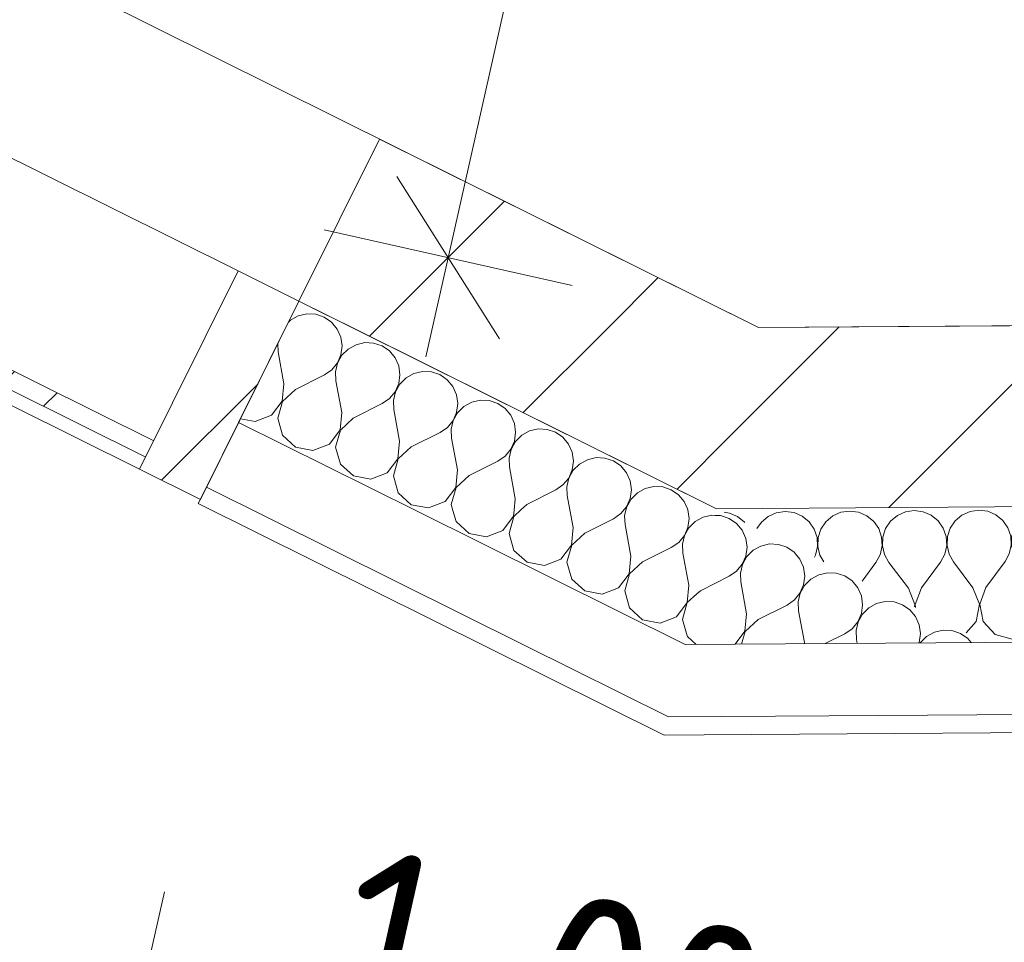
# Model space of a CAD drawing. Header units: millimetres. Extents: x -7213913 to -6985912, y 6023162 to 6205784.
# Tile 18 of 256: x -7201775 to -7200686, y 6158458 to 6159478. Entities that reach past the tile are written whole.
import ezdxf
from ezdxf.enums import TextEntityAlignment as Align

# ---------------------------------------------------------------- set-up
doc = ezdxf.new("R2010")
doc.units = ezdxf.units.MM
doc.header["$MEASUREMENT"] = 0
doc.set_wipeout_variables(frame=1)
doc.linetypes.add('Wipeout_Contour', pattern=[1000, 0, -1000])
for name, color, linetype in [('S - квартира_помещение.АР', 7, 'Continuous'), ('АР-Стены_внешние_.АР', 7, 'Continuous'), ('АР-Стены_Наружные ВИТРАЖ', 7, 'Continuous'), ('АР-Стены_Перегородки_межквартирные_200.АР', 7, 'Continuous'), ('АР-Чертеж-Размеры.АР', 7, 'Continuous')]:
    doc.layers.add(name, color=color, linetype=linetype)
for name, color, linetype, lineweight in [('S - квартира_помещение.АР_Ном._пера__120', 7, 'Continuous', 0), ('АР-Стены_внешние_.АР_Ном._пера__1', 7, 'Continuous', 0), ('АР-Стены_Наружные ВИТРАЖ_Ном._пера__120', 7, 'Continuous', 0), ('АР-Стены_Перегородки_межквартирные_200.АР_Ном._пера__1', 7, 'Continuous', 15), ('АР-Чертеж-Размеры.АР_Ном._пера__1', 7, 'Continuous', 0), ('Паспорта Зон Archicad_Ном._пера__1', 7, 'Continuous', 0)]:
    doc.layers.add(name, color=color, linetype=linetype, lineweight=lineweight)
doc.styles.add('РЎР“Р•РќР•Р\xa0Р\x98Р\xa0_РЎРўР\x98Р›Р¬_1', font='txt')
doc.styles.add('РЎР“Р•РќР•Р\xa0Р\x98Р\xa0_РЎРўР\x98Р›Р¬_2', font='calibri.ttf')
doc.styles.add('РЎР“Р•РќР•Р\xa0Р\x98Р\xa0_РЎРўР\x98Р›Р¬_3', font='GOST_Common.ttf')
doc.dimstyles.new('СГЕНЕРИР_СТИЛЬ__3', dxfattribs={"dimtxt": 200, "dimasz": 142.5, "dimexe": 0.18, "dimexo": 0.0625, "dimgap": 0, "dimtad": 1, "dimdec": 0, "dimzin": 0, "dimdsep": 46, "dimtxsty": 'РЎР“Р•РќР•Р\xa0Р\x98Р\xa0_РЎРўР\x98Р›Р¬_3', "dimblk": 'ARROWHEAD_6', "dimblk1": 'ARROWHEAD_6', "dimblk2": 'ARROWHEAD_6', "dimcen": 0.09, "dimse1": 1, "dimse2": 1, "dimclrd": 7, "dimclre": 7, "dimclrt": 7, "dimazin": 0, "dimtfac": 1, "dimtdec": 4, "dimtmove": 2, "dimatfit": 3, "dimfxl": 1, "dimtolj": 1, "dimtzin": 0, "dimarcsym": 0})
doc.dimstyles.new('СГЕНЕРИР_СТИЛЬ__6', dxfattribs={"dimtxt": 200, "dimasz": 142.5, "dimexe": 0.18, "dimexo": 0.0625, "dimgap": 0, "dimtad": 1, "dimdec": 0, "dimzin": 0, "dimdsep": 46, "dimtxsty": 'РЎР“Р•РќР•Р\xa0Р\x98Р\xa0_РЎРўР\x98Р›Р¬_3', "dimblk": 'ARROWHEAD_6', "dimblk1": 'ARROWHEAD_6', "dimblk2": 'ARROWHEAD_6', "dimcen": 0.09, "dimse1": 1, "dimse2": 1, "dimclrd": 7, "dimclre": 7, "dimclrt": 7, "dimazin": 0, "dimtfac": 1, "dimtdec": 4, "dimtmove": 0, "dimatfit": 3, "dimfxl": 1, "dimtolj": 1, "dimtzin": 0, "dimarcsym": 0})
pattern_1 = [(45, (-6566190.34, 6562677.8), (-176.776695, 176.776695), []), (45, (-6566225.7, 6562713.15), (-176.776695, 176.776695), []), (45, (-6566261.05, 6562748.5), (-176.776695, 176.776695), [])]
pattern_2 = [(45, (-6566190.34, 6562677.8), (-127.279217, 127.279217), [])]

# ---------------------------------------------------------------- blocks, each defined once
blk = doc.blocks.new('Жилая комната №3_3_24_1', base_point=(-7200326.2, 6161809.4))
at = {"layer": 'S - квартира_помещение.АР_Ном._пера__120', "color": 7, "linetype": 'Continuous', "lineweight": 0, "flags": 128}
blk.add_lwpolyline([(-7202492.3, 6159900.6), (-7200957.8, 6159137.8), (-7199124.6, 6159150.1), (-7199053.1, 6159468.7), (-7199053.4, 6159468.7), (-7198440.1, 6162199.5), (-7198537.6, 6162221.4), (-7199074.3, 6162342), (-7198909.5, 6163075.8), (-7200665.7, 6163470.3), (-7200873.8, 6162543.4), (-7201849.5, 6162762.5)], close=True, dxfattribs=at)
at = {"layer": 'Паспорта Зон Archicad_Ном._пера__1', "color": 7, "lineweight": 0, "style": 'РЎР“Р•РќР•Р\xa0Р\x98Р\xa0_РЎРўР\x98Р›Р¬_1'}
blk.add_attdef('ROOM_NUMBER', text='', height=250, rotation=347.3417, dxfattribs=at).set_placement((-7200348, 6161219.9), align=Align.MIDDLE_CENTER)
at = {"layer": 'Паспорта Зон Archicad_Ном._пера__1', "color": 7, "lineweight": 0, "style": 'РЎР“Р•РќР•Р\xa0Р\x98Р\xa0_РЎРўР\x98Р›Р¬_2'}
blk.add_attdef('ROOM_AREA', text='', height=200, rotation=347.3417, dxfattribs=at).set_placement((-7199216.2, 6159413), align=Align.MIDDLE_RIGHT)
blk = doc.blocks.new('Навесная Стена_24_1', base_point=(-6566190.3, 6562677.8))
at = {"layer": 'АР-Стены_Наружные ВИТРАЖ_Ном._пера__120', "color": 7, "linetype": 'Continuous', "lineweight": 0, "flags": 128}
for points in [[(-7201533.2, 6159200.5), (-7202437.4, 6159650)], [(-7201642.3, 6158981.1), (-7202546.4, 6159430.6)]]:
    blk.add_lwpolyline(points, dxfattribs=at)
at = {"color": 254, "linetype": 'Wipeout_Contour', "lineweight": 0, "ltscale": 37906431.25033911}
blk.add_wipeout([(-7202539.8, 6159444), (-7201635.6, 6158994.6), (-7201626.7, 6159012.5), (-7202530.9, 6159461.9)], dxfattribs=at).dxf.layer = 'АР-Стены_Наружные ВИТРАЖ'
at = {"layer": 'АР-Стены_Наружные ВИТРАЖ', "linetype": 'Continuous', "lineweight": 0, "true_color": 0x000000}
h = blk.add_hatch(dxfattribs=at)
h.set_pattern_fill('АЛЮМИНИЙ_0001', color=18, style=0, pattern_type=2)
h.set_pattern_definition(pattern_1)
h.paths.add_polyline_path([(-7202539.8, 6159444), (-7201635.6, 6158994.6), (-7201626.7, 6159012.5), (-7202530.9, 6159461.9)])
at = {"layer": 'АР-Стены_Наружные ВИТРАЖ_Ном._пера__120', "color": 7, "linetype": 'Continuous', "lineweight": 0, "flags": 128}
blk.add_lwpolyline([(-7202539.8, 6159444), (-7202530.9, 6159461.9), (-7201626.7, 6159012.5), (-7201635.6, 6158994.6)], close=True, dxfattribs=at)
at = {"color": 254, "linetype": 'Wipeout_Contour', "lineweight": 0, "ltscale": 37904422.31458461}
blk.add_wipeout([(-7201575.1, 6158947.8), (-7201466.1, 6159167.1), (-7201533.2, 6159200.5), (-7201642.3, 6158981.1)], dxfattribs=at).dxf.layer = 'АР-Стены_Наружные ВИТРАЖ'
at = {"layer": 'АР-Стены_Наружные ВИТРАЖ', "linetype": 'Continuous', "lineweight": 0, "true_color": 0x000000}
h = blk.add_hatch(dxfattribs=at)
h.set_pattern_fill('АЛЮМИНИЙ_0001', color=18, style=0, pattern_type=2)
h.set_pattern_definition(pattern_1)
h.paths.add_polyline_path([(-7201575.1, 6158947.8), (-7201466.1, 6159167.1), (-7201533.2, 6159200.5), (-7201642.3, 6158981.1)])
at = {"layer": 'АР-Стены_Наружные ВИТРАЖ_Ном._пера__120', "color": 7, "linetype": 'Continuous', "lineweight": 0, "flags": 128}
blk.add_lwpolyline([(-7201575.1, 6158947.8), (-7201642.3, 6158981.1), (-7201533.2, 6159200.5), (-7201466.1, 6159167.1)], close=True, dxfattribs=at)
blk = doc.blocks.new('Стена_117_1', base_point=(-7200981, 6159037.7))
at = {"layer": 'АР-Стены_Перегородки_межквартирные_200.АР', "linetype": 'Continuous', "lineweight": 0, "true_color": 0x000000}
h = blk.add_hatch(dxfattribs=at)
h.set_pattern_fill('БЛОКИ_БЕТОННЫЕ_ЭФФЕКТИВН_78', color=18, style=0, pattern_type=2)
h.set_pattern_definition(pattern_2)
h.paths.add_polyline_path([(-7200957.8, 6159137.8), (-7201401.2, 6159134.9), (-7201004.2, 6158937.5)])
h = blk.add_hatch(dxfattribs=at)
h.set_pattern_fill('БЛОКИ_БЕТОННЫЕ_ЭФФЕКТИВН_78', color=18, style=0, pattern_type=2)
h.set_pattern_definition(pattern_2)
h.paths.add_polyline_path([(-7200957.8, 6159137.8), (-7201004.2, 6158937.5), (-7200560.9, 6158940.5)])
h = blk.add_hatch(dxfattribs=at)
h.set_pattern_fill('БЛОКИ_БЕТОННЫЕ_ЭФФЕКТИВН_78', color=18, style=0, pattern_type=2)
h.set_pattern_definition(pattern_2)
h.paths.add_polyline_path([(-7200560.9, 6158940.5), (-7200492, 6158941), (-7200493.3, 6159141), (-7200957.8, 6159137.8)])
at = {"layer": 'АР-Стены_Перегородки_межквартирные_200.АР_Ном._пера__1', "color": 7, "linetype": 'Continuous', "lineweight": 15, "flags": 128}
for points in [[(-7201004.2, 6158937.5), (-7201401.2, 6159134.9)], [(-7200493.3, 6159141), (-7200957.8, 6159137.8)], [(-7200493.3, 6159141), (-7200492, 6158941)], [(-7201004.2, 6158937.5), (-7200492, 6158941)]]:
    blk.add_lwpolyline(points, dxfattribs=at)
blk = doc.blocks.new('Стена_118_1', base_point=(-7200981, 6159037.7))
at = {"layer": 'АР-Стены_Перегородки_межквартирные_200.АР', "linetype": 'Continuous', "lineweight": 0, "true_color": 0x000000}
h = blk.add_hatch(dxfattribs=at)
h.set_pattern_fill('БЛОКИ_БЕТОННЫЕ_ЭФФЕКТИВН_78', color=18, style=0, pattern_type=2)
h.set_pattern_definition(pattern_2)
h.paths.add_polyline_path([(-7200957.8, 6159137.8), (-7201377, 6159346.2), (-7201466.1, 6159167.1), (-7201401.2, 6159134.9)])
at = {"layer": 'АР-Стены_Перегородки_межквартирные_200.АР_Ном._пера__1', "color": 7, "linetype": 'Continuous', "lineweight": 15, "flags": 128}
for points in [[(-7201377, 6159346.2), (-7201466.1, 6159167.1)], [(-7200957.8, 6159137.8), (-7201377, 6159346.2)], [(-7201466.1, 6159167.1), (-7201401.2, 6159134.9)]]:
    blk.add_lwpolyline(points, dxfattribs=at)
blk = doc.blocks.new('*X602', base_point=(-6566190.3, 6562677.8))
at = {"layer": 'АР-Стены_внешние_.АР_Ном._пера__1', "color": 7, "linetype": 'Continuous', "lineweight": 0}
for p, q in [((-7200999.8, 6158929.8), (-7201005.9, 6158930.1)), ((-7200990.4, 6158926.7), (-7200999.8, 6158929.8)), ((-7200982.3, 6158921.1), (-7200990.4, 6158926.7)), ((-7200976, 6158913.6), (-7200982.3, 6158921.1)), ((-7200972, 6158904.6), (-7200976, 6158913.6)), ((-7200970.6, 6158894.8), (-7200972, 6158904.6)), ((-7200972, 6158885.1), (-7200970.6, 6158894.8)), ((-7200963.9, 6158891.5), (-7200970.8, 6158884.5)), ((-7200955.3, 6158896.2), (-7200963.9, 6158891.5)), ((-7200945.7, 6158898.5), (-7200955.3, 6158896.2)), ((-7200935.8, 6158898), (-7200945.7, 6158898.5)), ((-7200926.5, 6158894.9), (-7200935.8, 6158898)), ((-7200918.3, 6158889.4), (-7200926.5, 6158894.9)), ((-7200975.9, 6158876), (-7200972, 6158885.1)), ((-7200970.8, 6158884.5), (-7200975.7, 6158875.9)), ((-7200912, 6158881.8), (-7200918.3, 6158889.4)), ((-7200908, 6158872.8), (-7200912, 6158881.8)), ((-7200982.2, 6158868.4), (-7200975.9, 6158876)), ((-7200975.7, 6158875.9), (-7200977.9, 6158866.3)), ((-7200906.7, 6158863), (-7200908, 6158872.8)), ((-7201022.2, 6158846.8), (-7200990.3, 6158862.8)), ((-7200990.3, 6158862.8), (-7200982.2, 6158868.4)), ((-7200977.9, 6158866.3), (-7200977.5, 6158856.5)), ((-7200908, 6158853.3), (-7200906.7, 6158863)), ((-7200899.9, 6158859.7), (-7200906.9, 6158852.7)), ((-7200891.3, 6158864.4), (-7200899.9, 6158859.7)), ((-7200881.7, 6158866.7), (-7200891.3, 6158864.4)), ((-7200871.9, 6158866.2), (-7200881.7, 6158866.7)), ((-7200862.5, 6158863.1), (-7200871.9, 6158866.2)), ((-7200854.4, 6158857.6), (-7200862.5, 6158863.1)), ((-7200971, 6158821.3), (-7200977.5, 6158856.5)), ((-7200912, 6158844.2), (-7200908, 6158853.3)), ((-7200906.9, 6158852.7), (-7200911.7, 6158844.1)), ((-7200848.1, 6158850), (-7200854.4, 6158857.6)), ((-7200844.1, 6158841), (-7200848.1, 6158850)), ((-7201022.2, 6158846.8), (-7201026, 6158843.3)), ((-7200926.3, 6158831), (-7200918.2, 6158836.6)), ((-7200918.2, 6158836.6), (-7200912, 6158844.2)), ((-7200911.7, 6158844.1), (-7200914, 6158834.5)), ((-7200842.7, 6158831.2), (-7200844.1, 6158841)), ((-7200958.2, 6158815), (-7200926.3, 6158831)), ((-7200914, 6158834.5), (-7200913.5, 6158824.7)), ((-7200844, 6158821.5), (-7200842.7, 6158831.2)), ((-7200835.9, 6158827.9), (-7200842.9, 6158820.9)), ((-7200827.3, 6158832.7), (-7200835.9, 6158827.9)), ((-7200817.7, 6158834.9), (-7200827.3, 6158832.7)), ((-7200807.9, 6158834.5), (-7200817.7, 6158834.9)), ((-7200798.6, 6158831.3), (-7200807.9, 6158834.5)), ((-7200790.4, 6158825.8), (-7200798.6, 6158831.3)), ((-7200784.1, 6158818.2), (-7200790.4, 6158825.8)), ((-7200972.9, 6158801.9), (-7200971, 6158821.3)), ((-7200958.2, 6158815), (-7200972.6, 6158801.8)), ((-7200907.1, 6158789.5), (-7200913.5, 6158824.7)), ((-7200848, 6158812.4), (-7200844, 6158821.5)), ((-7200842.9, 6158820.9), (-7200847.7, 6158812.3)), ((-7200780.1, 6158809.2), (-7200784.1, 6158818.2)), ((-7200862.4, 6158799.2), (-7200854.3, 6158804.8)), ((-7200854.3, 6158804.8), (-7200848, 6158812.4)), ((-7200847.7, 6158812.3), (-7200850, 6158802.7)), ((-7200778.7, 6158799.4), (-7200780.1, 6158809.2)), ((-7201036.7, 6158796.8), (-7201036.5, 6158796)), ((-7201036.5, 6158796), (-7201027, 6158787.4)), ((-7200983.7, 6158787.7), (-7200972.9, 6158801.9)), ((-7200972.6, 6158801.8), (-7200976.6, 6158787.7)), ((-7200884, 6158788.3), (-7200862.4, 6158799.2)), ((-7200850, 6158802.7), (-7200849.6, 6158792.9)), ((-7200848.8, 6158788.6), (-7200849.6, 6158792.9)), ((-7200780.1, 6158789.7), (-7200778.7, 6158799.4)), ((-7200772, 6158796.1), (-7200779, 6158789.1)), ((-7200763.4, 6158800.9), (-7200772, 6158796.1)), ((-7200753.8, 6158803.1), (-7200763.4, 6158800.9)), ((-7200743.9, 6158802.7), (-7200753.8, 6158803.1)), ((-7200734.6, 6158799.5), (-7200743.9, 6158802.7)), ((-7200726.5, 6158794), (-7200734.6, 6158799.5)), ((-7200722.7, 6158789.4), (-7200726.5, 6158794)), ((-7200907.2, 6158788.2), (-7200907.1, 6158789.5)), ((-7200780.4, 6158789), (-7200780.1, 6158789.7)), ((-7200779, 6158789.1), (-7200779, 6158789))]:
    blk.add_line(p, q, dxfattribs=at)
blk = doc.blocks.new('*X603', base_point=(-6566190.3, 6562677.8))
at = {"layer": 'АР-Стены_внешние_.АР_Ном._пера__1', "color": 7, "linetype": 'Continuous', "lineweight": 0}
for p, q in [((-7201457.4, 6159152.9), (-7201467, 6159150.6)), ((-7201447.5, 6159152.4), (-7201457.4, 6159152.9)), ((-7201438.2, 6159149.3), (-7201447.5, 6159152.4)), ((-7201475.6, 6159145.8), (-7201477.8, 6159143.6)), ((-7201467, 6159150.6), (-7201475.6, 6159145.8)), ((-7201430, 6159143.7), (-7201438.2, 6159149.3)), ((-7201423.7, 6159136.1), (-7201430, 6159143.7)), ((-7201419.7, 6159127.1), (-7201423.7, 6159136.1)), ((-7201489.6, 6159119.8), (-7201489.2, 6159110.8)), ((-7201418.4, 6159117.4), (-7201419.7, 6159127.1)), ((-7201393.4, 6159121.1), (-7201403, 6159118.8)), ((-7201383.6, 6159120.6), (-7201393.4, 6159121.1)), ((-7201374.2, 6159117.5), (-7201383.6, 6159120.6)), ((-7201482.7, 6159075.7), (-7201489.2, 6159110.8)), ((-7201419.7, 6159107.6), (-7201418.4, 6159117.4)), ((-7201411.6, 6159114), (-7201418.6, 6159107.1)), ((-7201403, 6159118.8), (-7201411.6, 6159114)), ((-7201366.1, 6159111.9), (-7201374.2, 6159117.5)), ((-7201359.8, 6159104.4), (-7201366.1, 6159111.9)), ((-7201429.9, 6159091), (-7201423.6, 6159098.6)), ((-7201423.4, 6159098.5), (-7201425.7, 6159088.9)), ((-7201423.6, 6159098.6), (-7201419.7, 6159107.6)), ((-7201418.6, 6159107.1), (-7201423.4, 6159098.5)), ((-7201355.8, 6159095.3), (-7201359.8, 6159104.4)), ((-7201438, 6159085.4), (-7201429.9, 6159091)), ((-7201425.7, 6159088.9), (-7201425.2, 6159079)), ((-7201354.4, 6159085.6), (-7201355.8, 6159095.3)), ((-7201339, 6159087), (-7201347.6, 6159082.2)), ((-7201329.4, 6159089.3), (-7201339, 6159087)), ((-7201319.6, 6159088.8), (-7201329.4, 6159089.3)), ((-7201310.2, 6159085.7), (-7201319.6, 6159088.8)), ((-7201469.9, 6159069.3), (-7201438, 6159085.4)), ((-7201418.8, 6159043.9), (-7201425.2, 6159079)), ((-7201355.7, 6159075.8), (-7201354.4, 6159085.6)), ((-7201347.6, 6159082.2), (-7201354.6, 6159075.3)), ((-7201302.1, 6159080.1), (-7201310.2, 6159085.7)), ((-7201295.8, 6159072.6), (-7201302.1, 6159080.1)), ((-7201484.6, 6159056.3), (-7201482.7, 6159075.7)), ((-7201469.9, 6159069.3), (-7201484.3, 6159056.1)), ((-7201366, 6159059.2), (-7201359.7, 6159066.8)), ((-7201359.4, 6159066.7), (-7201361.7, 6159057.1)), ((-7201359.7, 6159066.8), (-7201355.7, 6159075.8)), ((-7201354.6, 6159075.3), (-7201359.4, 6159066.7)), ((-7201291.8, 6159063.5), (-7201295.8, 6159072.6)), ((-7201496.4, 6159040.7), (-7201484.6, 6159056.3)), ((-7201484.3, 6159056.1), (-7201489.6, 6159037.4)), ((-7201374.1, 6159053.6), (-7201366, 6159059.2)), ((-7201361.7, 6159057.1), (-7201361.3, 6159047.2)), ((-7201290.4, 6159053.8), (-7201291.8, 6159063.5)), ((-7201275.1, 6159055.2), (-7201283.7, 6159050.4)), ((-7201265.5, 6159057.5), (-7201275.1, 6159055.2)), ((-7201255.6, 6159057), (-7201265.5, 6159057.5)), ((-7201246.3, 6159053.9), (-7201255.6, 6159057)), ((-7201420.6, 6159024.5), (-7201418.8, 6159043.9)), ((-7201406, 6159037.6), (-7201374.1, 6159053.6)), ((-7201354.8, 6159012.1), (-7201361.3, 6159047.2)), ((-7201295.7, 6159035), (-7201291.8, 6159044)), ((-7201290.7, 6159043.5), (-7201295.5, 6159034.9)), ((-7201291.8, 6159044), (-7201290.4, 6159053.8)), ((-7201283.7, 6159050.4), (-7201290.7, 6159043.5)), ((-7201238.2, 6159048.3), (-7201246.3, 6159053.9)), ((-7201231.8, 6159040.8), (-7201238.2, 6159048.3)), ((-7201530.9, 6159036.7), (-7201514.6, 6159033.7)), ((-7201514.6, 6159033.7), (-7201496.4, 6159040.7)), ((-7201489.6, 6159037.4), (-7201484.2, 6159018.6)), ((-7201406, 6159037.6), (-7201420.3, 6159024.4)), ((-7201302, 6159027.4), (-7201295.7, 6159035)), ((-7201295.5, 6159034.9), (-7201297.7, 6159025.3)), ((-7201227.9, 6159031.8), (-7201231.8, 6159040.8)), ((-7201432.4, 6159008.9), (-7201420.6, 6159024.5)), ((-7201420.3, 6159024.4), (-7201425.6, 6159005.6)), ((-7201342, 6159005.8), (-7201310.1, 6159021.8)), ((-7201310.1, 6159021.8), (-7201302, 6159027.4)), ((-7201297.7, 6159025.3), (-7201297.3, 6159015.4)), ((-7201226.5, 6159022), (-7201227.9, 6159031.8)), ((-7201227.8, 6159012.2), (-7201226.5, 6159022)), ((-7201211.1, 6159023.4), (-7201219.7, 6159018.6)), ((-7201201.5, 6159025.7), (-7201211.1, 6159023.4)), ((-7201191.7, 6159025.2), (-7201201.5, 6159025.7)), ((-7201182.3, 6159022.1), (-7201191.7, 6159025.2)), ((-7201174.2, 6159016.5), (-7201182.3, 6159022.1)), ((-7201484.2, 6159018.6), (-7201469.8, 6159005.5)), ((-7201356.6, 6158992.7), (-7201354.8, 6159012.1)), ((-7201290.8, 6158980.3), (-7201297.3, 6159015.4)), ((-7201231.8, 6159003.2), (-7201227.8, 6159012.2)), ((-7201226.7, 6159011.7), (-7201231.5, 6159003.1)), ((-7201219.7, 6159018.6), (-7201226.7, 6159011.7)), ((-7201167.9, 6159009), (-7201174.2, 6159016.5)), ((-7201469.8, 6159005.5), (-7201450.6, 6159001.9)), ((-7201450.6, 6159001.9), (-7201432.4, 6159008.9)), ((-7201425.6, 6159005.6), (-7201420.3, 6158986.8)), ((-7201342, 6159005.8), (-7201356.4, 6158992.6)), ((-7201238, 6158995.6), (-7201231.8, 6159003.2)), ((-7201231.5, 6159003.1), (-7201233.8, 6158993.5)), ((-7201163.9, 6159000), (-7201167.9, 6159009)), ((-7201162.5, 6158990.2), (-7201163.9, 6159000)), ((-7201368.4, 6158977.1), (-7201356.6, 6158992.7)), ((-7201356.4, 6158992.6), (-7201361.7, 6158973.8)), ((-7201278, 6158974), (-7201246.1, 6158990)), ((-7201246.1, 6158990), (-7201238, 6158995.6)), ((-7201233.8, 6158993.5), (-7201233.3, 6158983.6)), ((-7201163.8, 6158980.4), (-7201162.5, 6158990.2)), ((-7201147.1, 6158991.6), (-7201155.8, 6158986.8)), ((-7201137.6, 6158993.9), (-7201147.1, 6158991.6)), ((-7201127.7, 6158993.4), (-7201137.6, 6158993.9)), ((-7201118.4, 6158990.3), (-7201127.7, 6158993.4)), ((-7201110.2, 6158984.7), (-7201118.4, 6158990.3)), ((-7201420.3, 6158986.8), (-7201405.8, 6158973.7)), ((-7201292.7, 6158960.9), (-7201290.8, 6158980.3)), ((-7201226.9, 6158948.5), (-7201233.3, 6158983.6)), ((-7201167.8, 6158971.4), (-7201163.8, 6158980.4)), ((-7201162.7, 6158979.9), (-7201167.5, 6158971.3)), ((-7201155.8, 6158986.8), (-7201162.7, 6158979.9)), ((-7201103.9, 6158977.2), (-7201110.2, 6158984.7)), ((-7201405.8, 6158973.7), (-7201386.6, 6158970.1)), ((-7201386.6, 6158970.1), (-7201368.4, 6158977.1)), ((-7201361.7, 6158973.8), (-7201356.3, 6158955)), ((-7201278, 6158974), (-7201292.4, 6158960.8)), ((-7201174.1, 6158963.8), (-7201167.8, 6158971.4)), ((-7201167.5, 6158971.3), (-7201169.8, 6158961.7)), ((-7201099.9, 6158968.2), (-7201103.9, 6158977.2)), ((-7201098.5, 6158958.4), (-7201099.9, 6158968.2)), ((-7201304.5, 6158945.3), (-7201292.7, 6158960.9)), ((-7201292.4, 6158960.8), (-7201297.7, 6158942)), ((-7201214.1, 6158942.2), (-7201182.2, 6158958.2)), ((-7201182.2, 6158958.2), (-7201174.1, 6158963.8)), ((-7201169.8, 6158961.7), (-7201169.4, 6158951.9)), ((-7201099.9, 6158948.6), (-7201098.5, 6158958.4)), ((-7201083.2, 6158959.8), (-7201091.8, 6158955)), ((-7201073.6, 6158962.1), (-7201083.2, 6158959.8)), ((-7201063.7, 6158961.6), (-7201073.6, 6158962.1)), ((-7201054.4, 6158958.5), (-7201063.7, 6158961.6)), ((-7201046.3, 6158952.9), (-7201054.4, 6158958.5)), ((-7201356.3, 6158955), (-7201341.9, 6158941.9)), ((-7201322.7, 6158938.3), (-7201304.5, 6158945.3)), ((-7201228.1, 6158936), (-7201226.9, 6158948.5)), ((-7201166.5, 6158936.4), (-7201169.4, 6158951.9)), ((-7201103.8, 6158939.6), (-7201099.9, 6158948.6)), ((-7201098.8, 6158948.1), (-7201103.6, 6158939.5)), ((-7201091.8, 6158955), (-7201098.8, 6158948.1)), ((-7201040, 6158945.4), (-7201046.3, 6158952.9)), ((-7201036.4, 6158937.3), (-7201040, 6158945.4)), ((-7201341.9, 6158941.9), (-7201322.7, 6158938.3)), ((-7201297.7, 6158942), (-7201295.9, 6158935.6)), ((-7201214.1, 6158942.2), (-7201220.7, 6158936.1)), ((-7201106.1, 6158936.8), (-7201103.8, 6158939.6)), ((-7201103.6, 6158939.5), (-7201104.2, 6158936.9))]:
    blk.add_line(p, q, dxfattribs=at)
blk = doc.blocks.new('*X604', base_point=(-6566190.3, 6562677.8))
at = {"layer": 'АР-Стены_внешние_.АР_Ном._пера__1', "color": 7, "linetype": 'Continuous', "lineweight": 0}
for p, q in [((-7201295.9, 6158935.6), (-7201292.3, 6158923.2)), ((-7201228.7, 6158929.1), (-7201228.1, 6158936)), ((-7201220.7, 6158936.1), (-7201228.5, 6158929)), ((-7201162.9, 6158916.7), (-7201166.5, 6158936.4)), ((-7201110.1, 6158932), (-7201106.1, 6158936.8)), ((-7201104.2, 6158936.9), (-7201105.9, 6158929.9)), ((-7201036, 6158936.4), (-7201036.4, 6158937.3)), ((-7201034.6, 6158926.6), (-7201036, 6158936.4)), ((-7201240.5, 6158913.5), (-7201228.7, 6158929.1)), ((-7201228.5, 6158929), (-7201233.8, 6158910.2)), ((-7201150.1, 6158910.4), (-7201118.2, 6158926.4)), ((-7201118.2, 6158926.4), (-7201110.1, 6158932)), ((-7201105.9, 6158929.9), (-7201105.4, 6158920.1)), ((-7201035.9, 6158916.8), (-7201034.6, 6158926.6)), ((-7201019.2, 6158928), (-7201027.8, 6158923.3)), ((-7201009.6, 6158930.3), (-7201019.2, 6158928)), ((-7201005.9, 6158930.1), (-7201009.6, 6158930.3)), ((-7201292.3, 6158923.2), (-7201277.9, 6158910.1)), ((-7201258.7, 6158906.5), (-7201240.5, 6158913.5)), ((-7201164.8, 6158897.3), (-7201162.9, 6158916.7)), ((-7201099, 6158884.9), (-7201105.4, 6158920.1)), ((-7201039.9, 6158907.8), (-7201035.9, 6158916.8)), ((-7201034.8, 6158916.3), (-7201039.6, 6158907.7)), ((-7201027.8, 6158923.3), (-7201034.8, 6158916.3)), ((-7201277.9, 6158910.1), (-7201258.7, 6158906.5)), ((-7201233.8, 6158910.2), (-7201228.4, 6158891.4)), ((-7201150.1, 6158910.4), (-7201164.5, 6158897.2)), ((-7201046.1, 6158900.2), (-7201039.9, 6158907.8)), ((-7201039.6, 6158907.7), (-7201041.9, 6158898.1)), ((-7201228.4, 6158891.4), (-7201213.9, 6158878.3)), ((-7201176.5, 6158881.7), (-7201164.8, 6158897.3)), ((-7201164.5, 6158897.2), (-7201169.8, 6158878.4)), ((-7201086.2, 6158878.6), (-7201054.3, 6158894.6)), ((-7201054.3, 6158894.6), (-7201046.1, 6158900.2)), ((-7201041.9, 6158898.1), (-7201041.5, 6158888.3)), ((-7201194.7, 6158874.7), (-7201176.5, 6158881.7)), ((-7201100.8, 6158865.5), (-7201099, 6158884.9)), ((-7201035, 6158853.1), (-7201041.5, 6158888.3)), ((-7201213.9, 6158878.3), (-7201194.7, 6158874.7)), ((-7201169.8, 6158878.4), (-7201164.4, 6158859.6)), ((-7201086.2, 6158878.6), (-7201100.5, 6158865.4)), ((-7201164.4, 6158859.6), (-7201150, 6158846.5)), ((-7201112.6, 6158849.9), (-7201100.8, 6158865.5)), ((-7201100.5, 6158865.4), (-7201105.8, 6158846.6)), ((-7201130.8, 6158842.9), (-7201112.6, 6158849.9)), ((-7201036.8, 6158833.7), (-7201035, 6158853.1)), ((-7201150, 6158846.5), (-7201130.8, 6158842.9)), ((-7201105.8, 6158846.6), (-7201100.5, 6158827.8)), ((-7201026, 6158843.3), (-7201036.6, 6158833.6)), ((-7201100.5, 6158827.8), (-7201086, 6158814.7)), ((-7201048.6, 6158818.1), (-7201036.8, 6158833.7)), ((-7201036.6, 6158833.6), (-7201041.9, 6158814.8)), ((-7201086, 6158814.7), (-7201066.8, 6158811.1)), ((-7201066.8, 6158811.1), (-7201048.6, 6158818.1)), ((-7201041.9, 6158814.8), (-7201036.7, 6158796.8))]:
    blk.add_line(p, q, dxfattribs=at)
blk = doc.blocks.new('Стена_285_1', base_point=(-7201466.1, 6159167.1))
at = {"layer": 'АР-Стены_внешние_.АР_Ном._пера__1', "color": 7, "linetype": 'Continuous', "lineweight": 0}
for p, q in [((-7201532.8, 6159032.8), (-7201336.7, 6158935.3)), ((-7201568.5, 6158961.2), (-7201216.3, 6158786.1)), ((-7201336.7, 6158935.3), (-7201038.9, 6158787.3)), ((-7201216.3, 6158786.1), (-7201057.5, 6158707.2)), ((-7201038.9, 6158787.3), (-7200706.4, 6158789.5)), ((-7201057.5, 6158707.2), (-7200880.1, 6158708.4))]:
    blk.add_line(p, q, dxfattribs=at)
at = {"layer": 'АР-Стены_внешние_.АР_Ном._пера__1', "color": 7, "linetype": 'Continuous', "lineweight": 0, "flags": 128}
for points in [[(-7201532.8, 6159032.8), (-7201466.1, 6159167.1)], [(-7201004.2, 6158937.5), (-7201466.1, 6159167.1)], [(-7201568.5, 6158961.2), (-7201532.8, 6159032.8)], [(-7201577.4, 6158943.3), (-7201568.5, 6158961.2)], [(-7201577.4, 6158943.3), (-7201062.1, 6158687.1)], [(-7201062.1, 6158687.1), (-7201017.8, 6158687.4)]]:
    blk.add_lwpolyline(points, dxfattribs=at)
at = {"layer": 'АР-Стены_внешние_.АР', "color": 7, "lineweight": 0}
for name in ['*X603', '*X604', '*X602']:
    blk.add_blockref(name, (-6566190.3, 6562677.8), dxfattribs=at)
blk = doc.blocks.new('*X606', base_point=(-6566190.3, 6562677.8))
at = {"layer": 'АР-Стены_внешние_.АР_Ном._пера__1', "color": 7, "linetype": 'Continuous', "lineweight": 0}
for p, q in [((-7200928.4, 6158934.5), (-7200938.2, 6158933)), ((-7200918.6, 6158933.2), (-7200928.4, 6158934.5)), ((-7200857, 6158934.9), (-7200866.7, 6158933.5)), ((-7200847.2, 6158933.6), (-7200857, 6158934.9)), ((-7200785.6, 6158935.4), (-7200795.3, 6158934)), ((-7200775.8, 6158934.1), (-7200785.6, 6158935.4)), ((-7200723.9, 6158934.5), (-7200732.9, 6158930.4)), ((-7200714.1, 6158935.9), (-7200723.9, 6158934.5)), ((-7200704.4, 6158934.6), (-7200714.1, 6158935.9)), ((-7200695.3, 6158930.7), (-7200704.4, 6158934.6)), ((-7200652.5, 6158935), (-7200661.4, 6158930.9)), ((-7200642.7, 6158936.4), (-7200652.5, 6158935)), ((-7200632.9, 6158935.1), (-7200642.7, 6158936.4)), ((-7200623.9, 6158931.2), (-7200632.9, 6158935.1)), ((-7200581, 6158935.4), (-7200590, 6158931.4)), ((-7200571.3, 6158936.9), (-7200581, 6158935.4)), ((-7200561.5, 6158935.6), (-7200571.3, 6158936.9)), ((-7200552.5, 6158931.6), (-7200561.5, 6158935.6)), ((-7200509.6, 6158935.9), (-7200518.6, 6158931.9)), ((-7200499.9, 6158937.3), (-7200509.6, 6158935.9)), ((-7200491.9, 6158936.3), (-7200499.9, 6158937.3)), ((-7200990.1, 6158932.7), (-7200996, 6158933.5)), ((-7200981, 6158928.8), (-7200990.1, 6158932.7)), ((-7200973.4, 6158922.5), (-7200981, 6158928.8)), ((-7200947.2, 6158929), (-7200954.7, 6158922.7)), ((-7200938.2, 6158933), (-7200947.2, 6158929)), ((-7200909.6, 6158929.3), (-7200918.6, 6158933.2)), ((-7200902, 6158923), (-7200909.6, 6158929.3)), ((-7200875.7, 6158929.5), (-7200883.3, 6158923.1)), ((-7200866.7, 6158933.5), (-7200875.7, 6158929.5)), ((-7200838.2, 6158929.7), (-7200847.2, 6158933.6)), ((-7200830.5, 6158923.5), (-7200838.2, 6158929.7)), ((-7200811.8, 6158923.6), (-7200817.4, 6158915.5)), ((-7200804.3, 6158930), (-7200811.8, 6158923.6)), ((-7200795.3, 6158934), (-7200804.3, 6158930)), ((-7200766.8, 6158930.2), (-7200775.8, 6158934.1)), ((-7200759.1, 6158924), (-7200766.8, 6158930.2)), ((-7200753.5, 6158915.9), (-7200759.1, 6158924)), ((-7200740.4, 6158924.1), (-7200745.9, 6158915.9)), ((-7200732.9, 6158930.4), (-7200740.4, 6158924.1)), ((-7200687.7, 6158924.5), (-7200695.3, 6158930.7)), ((-7200682.1, 6158916.4), (-7200687.7, 6158924.5)), ((-7200669, 6158924.6), (-7200674.5, 6158916.4)), ((-7200661.4, 6158930.9), (-7200669, 6158924.6)), ((-7200616.3, 6158924.9), (-7200623.9, 6158931.2)), ((-7200610.6, 6158916.9), (-7200616.3, 6158924.9)), ((-7200597.6, 6158925.1), (-7200603.1, 6158916.9)), ((-7200590, 6158931.4), (-7200597.6, 6158925.1)), ((-7200544.8, 6158925.4), (-7200552.5, 6158931.6)), ((-7200539.2, 6158917.3), (-7200544.8, 6158925.4)), ((-7200526.1, 6158925.5), (-7200531.7, 6158917.4)), ((-7200518.6, 6158931.9), (-7200526.1, 6158925.5)), ((-7200973.1, 6158922.1), (-7200973.4, 6158922.5)), ((-7200954.7, 6158922.7), (-7200959.6, 6158915.4)), ((-7200896.3, 6158914.9), (-7200902, 6158923)), ((-7200893.1, 6158905.6), (-7200896.3, 6158914.9)), ((-7200888.8, 6158915), (-7200891.9, 6158905.6)), ((-7200883.3, 6158923.1), (-7200888.8, 6158915)), ((-7200824.9, 6158915.4), (-7200830.5, 6158923.5)), ((-7200821.7, 6158906.1), (-7200824.9, 6158915.4)), ((-7200817.4, 6158915.5), (-7200820.5, 6158906.1)), ((-7200750.3, 6158906.6), (-7200753.5, 6158915.9)), ((-7200745.9, 6158915.9), (-7200749, 6158906.6)), ((-7200678.8, 6158907.1), (-7200682.1, 6158916.4)), ((-7200674.5, 6158916.4), (-7200677.6, 6158907.1)), ((-7200607.4, 6158907.5), (-7200610.6, 6158916.9)), ((-7200603.1, 6158916.9), (-7200606.2, 6158907.5)), ((-7200536, 6158908), (-7200539.2, 6158917.3)), ((-7200531.7, 6158917.4), (-7200534.8, 6158908)), ((-7200892.6, 6158895.8), (-7200893.1, 6158905.6)), ((-7200891.9, 6158905.6), (-7200892.3, 6158895.8)), ((-7200821.2, 6158896.3), (-7200821.7, 6158906.1)), ((-7200820.5, 6158906.1), (-7200820.9, 6158896.3)), ((-7200749.7, 6158896.7), (-7200750.3, 6158906.6)), ((-7200749, 6158906.6), (-7200749.4, 6158896.7)), ((-7200678.3, 6158897.2), (-7200678.8, 6158907.1)), ((-7200677.6, 6158907.1), (-7200678, 6158897.2)), ((-7200606.9, 6158897.7), (-7200607.4, 6158907.5)), ((-7200606.2, 6158907.5), (-7200606.6, 6158897.7)), ((-7200535.5, 6158898.2), (-7200536, 6158908)), ((-7200534.8, 6158908), (-7200535.2, 6158898.2)), ((-7200894.8, 6158886.2), (-7200892.6, 6158895.8)), ((-7200892.3, 6158895.8), (-7200890, 6158886.2)), ((-7200823.3, 6158886.6), (-7200821.2, 6158896.3)), ((-7200820.9, 6158896.3), (-7200818.6, 6158886.7)), ((-7200751.9, 6158887.1), (-7200749.7, 6158896.7)), ((-7200749.4, 6158896.7), (-7200747.2, 6158887.2)), ((-7200680.5, 6158887.6), (-7200678.3, 6158897.2)), ((-7200678, 6158897.2), (-7200675.7, 6158887.6)), ((-7200609, 6158888.1), (-7200606.9, 6158897.7)), ((-7200606.6, 6158897.7), (-7200604.3, 6158888.1)), ((-7200537.6, 6158888.6), (-7200535.5, 6158898.2)), ((-7200535.2, 6158898.2), (-7200532.9, 6158888.6)), ((-7200896.1, 6158883.8), (-7200894.8, 6158886.2)), ((-7200890, 6158886.2), (-7200885.8, 6158878.7)), ((-7200828, 6158878), (-7200823.3, 6158886.6)), ((-7200818.6, 6158886.7), (-7200813.8, 6158878.1)), ((-7200756.6, 6158878.5), (-7200751.9, 6158887.1)), ((-7200747.2, 6158887.2), (-7200742.3, 6158878.6)), ((-7200685.2, 6158879), (-7200680.5, 6158887.6)), ((-7200675.7, 6158887.6), (-7200670.9, 6158879)), ((-7200613.8, 6158879.4), (-7200609, 6158888.1)), ((-7200604.3, 6158888.1), (-7200599.5, 6158879.5)), ((-7200542.3, 6158879.9), (-7200537.6, 6158888.6)), ((-7200532.9, 6158888.6), (-7200528, 6158880)), ((-7200506.4, 6158851.6), (-7200528, 6158880)), ((-7200843.2, 6158857.5), (-7200828, 6158878)), ((-7200792.1, 6158849.7), (-7200813.8, 6158878.1)), ((-7200777.8, 6158849.8), (-7200756.6, 6158878.5)), ((-7200720.7, 6158850.1), (-7200742.3, 6158878.6)), ((-7200706.4, 6158850.2), (-7200685.2, 6158879)), ((-7200649.3, 6158850.6), (-7200670.9, 6158879)), ((-7200635, 6158850.7), (-7200613.8, 6158879.4)), ((-7200577.9, 6158851.1), (-7200599.5, 6158879.5)), ((-7200563.6, 6158851.2), (-7200542.3, 6158879.9)), ((-7200785, 6158831.5), (-7200792.1, 6158849.7)), ((-7200777.8, 6158849.8), (-7200784.7, 6158831.5)), ((-7200713.6, 6158832), (-7200720.7, 6158850.1)), ((-7200706.4, 6158850.2), (-7200713.3, 6158832)), ((-7200642.2, 6158832.4), (-7200649.3, 6158850.6)), ((-7200635, 6158850.7), (-7200641.9, 6158832.4)), ((-7200570.7, 6158832.9), (-7200577.9, 6158851.1)), ((-7200563.6, 6158851.2), (-7200570.4, 6158832.9)), ((-7200499.3, 6158833.4), (-7200506.4, 6158851.6)), ((-7200492.1, 6158851.7), (-7200499, 6158833.4)), ((-7200492.1, 6158851.7), (-7200491.4, 6158852.7)), ((-7200785.5, 6158828.8), (-7200785, 6158831.5)), ((-7200784.7, 6158831.5), (-7200784.1, 6158828.1)), ((-7200717.1, 6158812.8), (-7200713.6, 6158832)), ((-7200713.3, 6158832), (-7200709.5, 6158812.8)), ((-7200645.7, 6158813.2), (-7200642.2, 6158832.4)), ((-7200641.9, 6158832.4), (-7200638.1, 6158813.3)), ((-7200574.2, 6158813.7), (-7200570.7, 6158832.9)), ((-7200570.4, 6158832.9), (-7200566.7, 6158813.8)), ((-7200502.8, 6158814.2), (-7200499.3, 6158833.4)), ((-7200499, 6158833.4), (-7200495.3, 6158814.2)), ((-7200728.3, 6158800.4), (-7200717.1, 6158812.8)), ((-7200709.5, 6158812.8), (-7200696.3, 6158798.5)), ((-7200658.7, 6158798.7), (-7200645.7, 6158813.2)), ((-7200638.1, 6158813.3), (-7200624.9, 6158799)), ((-7200587.3, 6158799.2), (-7200574.2, 6158813.7)), ((-7200566.7, 6158813.8), (-7200553.4, 6158799.5)), ((-7200515.9, 6158799.7), (-7200502.8, 6158814.2)), ((-7200495.3, 6158814.2), (-7200491.1, 6158809.7)), ((-7200696.3, 6158798.5), (-7200677.5, 6158793.3)), ((-7200677.5, 6158793.3), (-7200658.7, 6158798.7)), ((-7200624.9, 6158799), (-7200606, 6158793.8)), ((-7200606, 6158793.8), (-7200587.3, 6158799.2)), ((-7200553.4, 6158799.5), (-7200534.6, 6158794.2)), ((-7200534.6, 6158794.2), (-7200515.9, 6158799.7))]:
    blk.add_line(p, q, dxfattribs=at)
blk = doc.blocks.new('Стена_286_1', base_point=(-7201004.2, 6158937.5))
at = {"layer": 'АР-Стены_внешние_.АР_Ном._пера__1', "color": 7, "linetype": 'Continuous', "lineweight": 0}
for p, q in [((-7201038.9, 6158787.3), (-7200706.4, 6158789.5)), ((-7200706.4, 6158789.5), (-7200491, 6158791)), ((-7201057.5, 6158707.2), (-7200880.1, 6158708.4)), ((-7200880.1, 6158708.4), (-7200490.4, 6158711))]:
    blk.add_line(p, q, dxfattribs=at)
at = {"layer": 'АР-Стены_внешние_.АР_Ном._пера__1', "color": 7, "linetype": 'Continuous', "lineweight": 0, "flags": 128}
for points in [[(-7200492, 6158941), (-7201004.2, 6158937.5)], [(-7200491, 6158791), (-7200492, 6158941)], [(-7200490.4, 6158711), (-7200491, 6158791)], [(-7200490.3, 6158691), (-7200490.4, 6158711)], [(-7201017.8, 6158687.4), (-7200490.3, 6158691)]]:
    blk.add_lwpolyline(points, dxfattribs=at)
at = {"layer": 'АР-Стены_внешние_.АР', "color": 7, "lineweight": 0}
blk.add_blockref('*X606', (-6566190.3, 6562677.8), dxfattribs=at)
blk = doc.blocks.new('*D907', base_point=(-6566190.3, 6562677.8))
at = {"layer": 'АР-Чертеж-Размеры.АР_Ном._пера__1', "color": 7, "linetype": 'Continuous', "lineweight": 0, "transparency": 16777216}
for p, q in [((-7201676.5, 6158239.6), (-7201614.8, 6158514)), ((-7201556, 6158433.5), (-7201735.2, 6158320)), ((-7201755.4, 6158401.4), (-7201645.6, 6158376.8)), ((-7201645.6, 6158376.8), (-7200669.9, 6158157.7)), ((-7200700.8, 6158020.4), (-7200639.1, 6158294.9)), ((-7200759.6, 6158100.9), (-7200580.3, 6158214.4)), ((-7200669.9, 6158157.7), (-7200560.2, 6158133))]:
    blk.add_line(p, q, dxfattribs=at)
at = {"layer": 'АР-Чертеж-Размеры.АР_Ном._пера__1', "color": 7, "lineweight": 0, "transparency": 16777216, "insert": (-7201439.5, 6158371.5), "char_height": 200, "attachment_point": 7, "rotation": 347.3417, "style": 'РЎР“Р•РќР•Р\xa0Р\x98Р\xa0_РЎРўР\x98Р›Р¬_3'}
blk.add_mtext('\\A1;{\\pql;\\fGOST Common|b0|i0|c204|p0;\\W1.000000;1\xa0000}', dxfattribs=at)
blk = doc.blocks.new('ARROWHEAD_6')
at = {"color": 0, "linetype": 'Continuous', "lineweight": 0}
for p, q in [((-0.5, -0.5), (0.5, 0.5)), ((0, 0), (-1, 0))]:
    blk.add_line(p, q, dxfattribs=at)
blk = doc.blocks.new('*D1129', base_point=(-6566190.3, 6562677.8))
at = {"layer": 'АР-Чертеж-Размеры.АР_Ном._пера__1', "color": 7, "linetype": 'Continuous', "lineweight": 0, "transparency": 16777216}
for p, q in [((-7200544.3, 6162584.7), (-7200569, 6162474.9)), ((-7200512.2, 6162385.3), (-7200625.7, 6162564.5)), ((-7200706.2, 6162505.7), (-7200431.8, 6162444.1)), ((-7200569, 6162474.9), (-7201301.1, 6159215)), ((-7201357.9, 6159304.6), (-7201244.4, 6159125.3)), ((-7201438.3, 6159245.8), (-7201163.9, 6159184.1)), ((-7201301.1, 6159215), (-7201325.8, 6159105.2))]:
    blk.add_line(p, q, dxfattribs=at)
at = {"layer": 'АР-Чертеж-Размеры.АР_Ном._пера__1', "color": 7, "lineweight": 0, "transparency": 16777216, "insert": (-7201009.6, 6160792.1), "char_height": 200, "attachment_point": 7, "rotation": 77.3417, "style": 'РЎР“Р•РќР•Р\xa0Р\x98Р\xa0_РЎРўР\x98Р›Р¬_3'}
blk.add_mtext('\\A1;{\\pql;\\fGOST Common|b0|i0|c204|p0;\\W1.000000;3\xa0341}', dxfattribs=at)

msp = doc.modelspace()

# ---------------------------------------------------------------- linework, layer by layer
at = {"layer": 'S - квартира_помещение.АР', "color": 254, "linetype": 'Continuous', "lineweight": 0, "true_color": 0xffe1c4, "flags": 128}
msp.add_lwpolyline([(-7202492.3, 6159900.6), (-7200957.8, 6159137.8), (-7199124.6, 6159150.1), (-7199053.1, 6159468.7), (-7199053.4, 6159468.7), (-7198440.1, 6162199.5), (-7198537.6, 6162221.4), (-7199074.3, 6162342), (-7198909.5, 6163075.8), (-7200665.7, 6163470.3), (-7200873.8, 6162543.4), (-7201849.5, 6162762.5)], close=True, dxfattribs=at)

# ---------------------------------------------------------------- block references
at = {"layer": 'S - квартира_помещение.АР', "color": 7, "linetype": 'Continuous', "lineweight": 0}
msp.add_blockref('Жилая комната №3_3_24_1', (-7200326.2, 6161809.4), dxfattribs=at)
at = {"layer": 'АР-Стены_внешние_.АР', "color": 7, "lineweight": 0}
msp.add_blockref('Стена_286_1', (-7201004.2, 6158937.5), dxfattribs=at)
at = {"layer": 'АР-Стены_Перегородки_межквартирные_200.АР', "color": 7, "lineweight": 0}
msp.add_blockref('Стена_117_1', (-7200981, 6159037.7), dxfattribs=at)

# ---------------------------------------------------------------- next in the draw order: block references
at = {"layer": 'АР-Стены_Наружные ВИТРАЖ', "linetype": 'Continuous', "lineweight": 0}
msp.add_blockref('Навесная Стена_24_1', (-6566190.3, 6562677.8), dxfattribs=at)

# ---------------------------------------------------------------- next in the draw order: block references
at = {"layer": 'АР-Стены_внешние_.АР', "color": 7, "lineweight": 0}
msp.add_blockref('Стена_285_1', (-7201466.1, 6159167.1), dxfattribs=at)
at = {"layer": 'АР-Стены_Перегородки_межквартирные_200.АР', "color": 7, "lineweight": 0}
msp.add_blockref('Стена_118_1', (-7200981, 6159037.7), dxfattribs=at)

# ---------------------------------------------------------------- next in the draw order: dimensions: what is measured, and where the dimension line sits
at = {"layer": 'АР-Чертеж-Размеры.АР', "color": 7, "linetype": 'Continuous', "lineweight": 0}
for base, p1, p2, angle, dimstyle, picture, middle, turn in [((-7201301.1, 6159215), (-7200554.4, 6162471.6), (-7201301.1, 6159215), 257.3417, 'СГЕНЕРИР_СТИЛЬ__3', '*D1129', (-7201032, 6161148.8), 77.3417), ((-7200669.9, 6158157.7), (-7201579.9, 6158669.5), (-7200604.2, 6158450.4), 347.3417, 'СГЕНЕРИР_СТИЛЬ__6', '*D907', (-7201082.9, 6158393.9), 347.3417)]:
    dim = msp.add_linear_dim(base=base, p1=p1, p2=p2, angle=angle, dimstyle=dimstyle, dxfattribs=at)
    dim.commit()
    dim.dimension.update_dxf_attribs({"geometry": picture, "text_midpoint": middle, "dimtype": 160, "text_rotation": turn})

doc.saveas('drawing.dxf')
